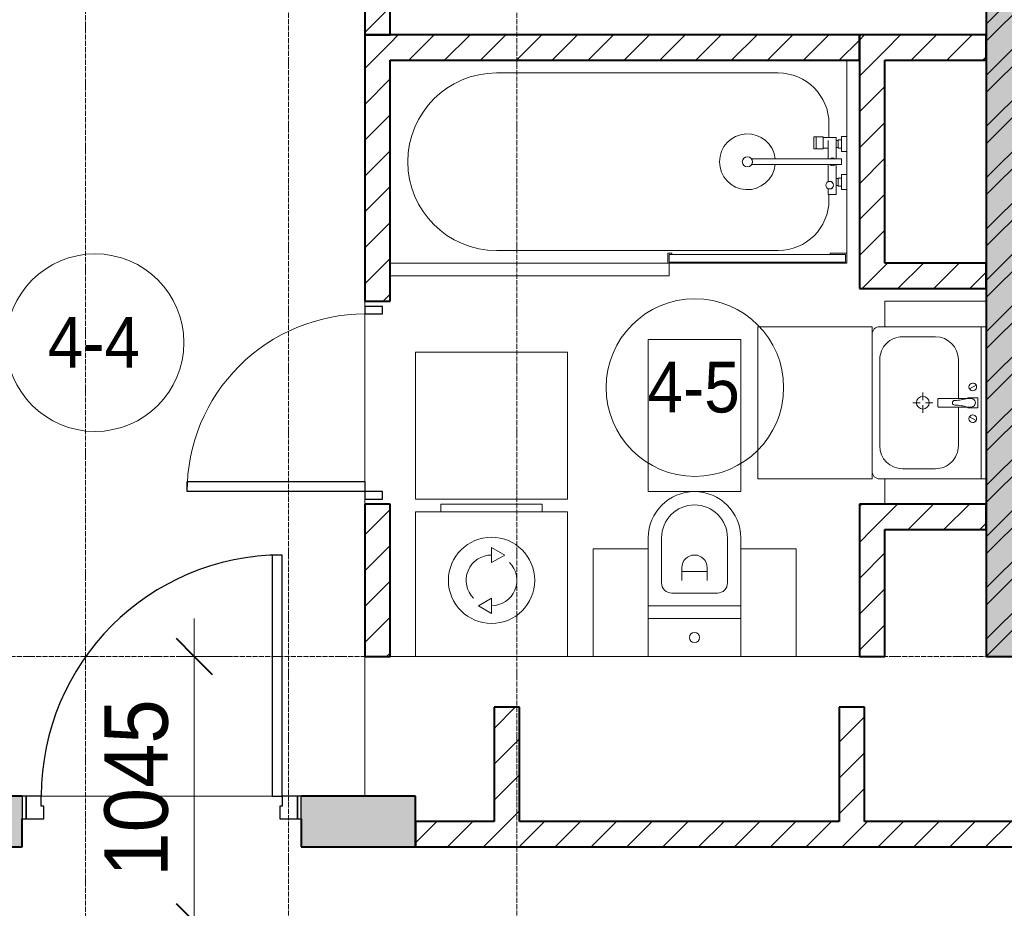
# Model space of a CAD drawing. Header units: millimetres. Extents: x 106966 to 201968, y 7718 to 228773.
# Tile 32 of 44: x 123990 to 127871, y 25307 to 28810. Entities that reach past the tile are written whole.
import ezdxf

# ---------------------------------------------------------------- set-up
doc = ezdxf.new("R2010")
doc.units = ezdxf.units.MM
doc.linetypes.add('ADSK_Линия сетки', pattern=[25, 20, -2.5, 0, -2.5])
doc.linetypes.add('Линия сетки', pattern=[25, 20, -2.5, 0, -2.5])
for name, color, linetype, lineweight in [('Двери', 7, 'Continuous', 18), ('Каркас_Импост', 7, 'Continuous', 30), ('Марки помещений', 7, 'Continuous', 20), ('Мебель', 7, 'Continuous', 18), ('Монтажный зазор', 7, 'Continuous', 30), ('Оси', 7, 'Continuous', 9), ('Панель', 7, 'Continuous', 30), ('Перекрытия', 7, 'Continuous', 18), ('Размеры', 7, 'Continuous', 9), ('Размеры-100', 7, 'Continuous', 9), ('Сантехнические приборы', 7, 'Continuous', 18), ('Стены разрез', 7, 'Continuous', 40), ('Электрооборудование', 7, 'Continuous', 18)]:
    doc.layers.add(name, color=color, linetype=linetype, lineweight=lineweight)
doc.styles.add('Arial', font='arial.ttf', dxfattribs={"width": 0.9, "height": 250})
doc.styles.add('Arial_3', font='arial.ttf', dxfattribs={"width": 0.9, "height": 200})
doc.dimstyles.new('Основной_2_5_мм', dxfattribs={"dimscale": 304.8, "dimtxt": 255.06485, "dimasz": 0.463911, "dimexe": 0.492126, "dimexo": 0.492126, "dimgap": 0.098425, "dimtad": 1, "dimdec": 0, "dimdsep": 46, "dimtxsty": 'Arial', "dimblk1": 'OBLIQUE', "dimblk2": 'OBLIQUE', "dimsah": 1, "dimcen": 0.09, "dimdle": 0.492126, "dimazin": 2, "dimtfac": 1, "dimtdec": 4, "dimtix": 1, "dimtmove": 0, "dimatfit": 3, "dimfxl": 1, "dimtvp": 1, "dimtolj": 1, "dimtzin": 0, "dimlwd": 20, "dimlwe": 20, "dimarcsym": 2})
pattern_1 = [(45, (0, 0), (-70.71068, 70.71068), [])]

# ---------------------------------------------------------------- blocks, each defined once
blk = doc.blocks.new('MR_Ванна - Санузел с ванной_1800x800-2515850-МКСС_К4_L24_81_300_')
at = {"layer": 'Сантехнические приборы', "color": 253, "true_color": 0xaaaaaa}
for p, q in [((900, -300.2), (900, 0)), ((-480, -50), (630, -50)), ((830, -250), (830, -303.8)), ((780, -301.9), (770.9, -301.9)), ((770.9, -301.9), (770.9, -348.9)), ((807.5, -301.9), (780, -301.9)), ((780, -301.9), (780, -348.9)), ((780, -348.9), (780, -301.9)), ((807.5, -348.9), (807.5, -301.9)), ((858, -303.8), (807.5, -303.8)), ((807.5, -303.8), (807.5, -346.6)), ((858, -316.7), (858, -303.8)), ((900, -300.2), (880, -300.2)), ((880, -300.2), (880, -360)), ((900, -360), (900, -300.2)), ((770.9, -348.9), (780, -348.9)), ((780, -348.9), (807.5, -348.9)), ((807.5, -346.6), (826.3, -346.6)), ((826.3, -316.7), (826.3, -388.7)), ((858, -388.7), (858, -316.7)), ((866, -316.7), (858, -316.7)), ((858, -316.7), (858, -343.6)), ((858, -343.6), (866, -343.6)), ((880, -314), (866, -314)), ((866, -314), (866, -346)), ((866, -343.6), (866, -316.7)), ((866, -346), (880, -346)), ((880, -346), (880, -314)), ((880, -360), (900, -360)), ((900, -450), (900, -360)), ((880, -388.7), (524.9, -388.7)), ((524.9, -411.3), (880, -411.3)), ((826.3, -411.3), (826.3, -478.7)), ((858, -529.1), (858, -411.3)), ((880, -411.3), (880, -388.7)), ((866, -464), (866, -496)), ((880, -464), (866, -464)), ((880, -450), (880, -509.8)), ((900, -450), (880, -450)), ((880, -496), (880, -464)), ((900, -509.8), (900, -450)), ((858, -466.4), (858, -493.3)), ((866, -466.4), (858, -466.4)), ((858, -493.3), (866, -493.3)), ((866, -493.3), (866, -466.4)), ((866, -496), (880, -496)), ((826.3, -505.7), (826.3, -529.1)), ((826.3, -529.1), (858, -529.1)), ((830, -529.1), (830, -550)), ((880, -509.8), (900, -509.8)), ((900, -760), (900, -509.8)), ((630, -750), (-480, -750)), ((195, -760), (195, -800.1)), ((210, -760), (195, -760)), ((200, -795.1), (200, -765)), ((200, -765), (210, -765)), ((895, -765), (200, -765)), ((200, -765), (200, -795.1)), ((210, -765), (210, -760)), ((900, -760), (835, -760)), ((835, -760), (835, -765)), ((835, -765), (895, -765)), ((895, -765), (895, -795.1)), ((895, -795.1), (895, -765)), ((900, -800), (900, -760)), ((195, -800.1), (210, -800.1)), ((210, -795.1), (200, -795.1)), ((200, -795.1), (895, -795.1)), ((210, -800.1), (210, -795.1)), ((210, -800), (885, -800)), ((895, -795.1), (885, -795.1)), ((885, -795.1), (885, -800)), ((885, -800), (900, -800))]:
    blk.add_line(p, q, dxfattribs=at)
for centre, radius, start, end in [((-480, -400), 350, 90, 270), ((630, -250), 200, 360, 90), ((508.5, -400), 110, 5.916, 354.084), ((508.5, -400), 20, 90, 270), ((508.5, -400), 20, 270, 90), ((843.9, -400), 15.5, 47.0093, 132.9907), ((508.5, -400), 20, 325.4667, 34.5333), ((843.9, -400), 15.5, 227.0093, 312.9907), ((832.8, -492.2), 15, 90, 270), ((832.8, -492.2), 15, 244.0483, 115.9517), ((832.8, -492.2), 15, 270, 90), ((630, -550), 200, 270, 360)]:
    blk.add_arc(centre, radius, start, end, dxfattribs=at)
blk = doc.blocks.new('MR_Зона обслуживания - MR_Зона обслуживания-2638725-МКСС_К4_L24_81_300_')
at = {"layer": 'Мебель', "lineweight": 9}
for p, q in [((545.1, 0), (-550, 0)), ((550, -50), (550, -0.1)), ((-550, -50), (550, -50))]:
    blk.add_line(p, q, dxfattribs=at)
blk = doc.blocks.new('MR_Унитаз напольный - Санузел с ванной-2515844-МКСС_К4_L24_81_300_')
at = {"layer": 'Сантехнические приборы', "color": 253, "true_color": 0xaaaaaa}
for p, q in [((-182.5, 200), (-182.5, 50)), ((182.5, 200), (-182.5, 200)), ((182.5, 50), (182.5, 200)), ((-182.5, 50), (182.5, 50)), ((182.5, 50), (-182.5, 50)), ((-182.5, 50), (-182.5, 0)), ((182.5, 0), (182.5, 50)), ((-182.5, 0), (182.5, 0)), ((182.5, 0), (-182.5, 0)), ((-182.5, 0), (-182.5, -267.5)), ((182.5, -267.5), (182.5, 0)), ((-90, -50), (90, -50)), ((-130, -267.5), (-130, -90)), ((-50, -150), (-50, -100)), ((50, -100), (50, -150)), ((130, -90), (130, -267.5)), ((-50, -135), (50, -135))]:
    blk.add_line(p, q, dxfattribs=at)
for centre, radius, start, end in [((0, 125), 20, 0, 180), ((0, 125), 20, 180, 0), ((-90, -90), 40, 90, 180), ((90, -90), 40, 360, 90), ((0, -150), 50, 180, 0), ((0, -267.5), 182.5, 180, 360), ((0, -267.5), 130, 180, 0)]:
    blk.add_arc(centre, radius, start, end, dxfattribs=at)
blk = doc.blocks.new('MR_Зона обслуживания - MR_Зона обслуживания-2638726-МКСС_К4_L24_81_300_')
at = {"layer": 'Мебель', "lineweight": 9}
for p, q in [((182.5, 0), (-182.5, 0)), ((-182.5, 0), (-182.5, -600)), ((182.5, -600), (182.5, 0)), ((-182.5, -600), (182.5, -600))]:
    blk.add_line(p, q, dxfattribs=at)
blk = doc.blocks.new('MR_Зона обслуживания - MR_Зона обслуживания-2638729-МКСС_К4_L24_81_300_')
at = {"layer": 'Мебель', "lineweight": 9}
for p, q in [((108.75, 0), (-108.75, 0)), ((108.75, -425), (108.75, 0)), ((-108.75, -425), (108.75, -425))]:
    blk.add_line(p, q, dxfattribs=at)
blk = doc.blocks.new('MR_Зона обслуживания - MR_Зона обслуживания-V1-МКСС_К4_L24_81_300_')
at = {"layer": 'Мебель', "lineweight": 9}
for p, q in [((108.75, 0), (-108.75, 0)), ((-108.75, 0), (-108.75, -425)), ((-108.75, -425), (108.75, -425))]:
    blk.add_line(p, q, dxfattribs=at)
blk = doc.blocks.new('MR_Тумба-Умывальник с зеркалом - Тумба-умывальник_600-2515846-МКСС_К4_L24_81_300_')
at = {"layer": 'Сантехнические приборы', "color": 253, "true_color": 0xaaaaaa}
for p, q in [((-300, -20), (300, -20)), ((20, -33.1), (-20, -33.1)), ((-20, -33.1), (-20, -73.1)), ((20, -73.1), (20, -33.1)), ((-69.7, -39.8), (-55.6, -66.3)), ((-20, -73.1), (-17, -73.1)), ((-17, -60), (-17, -73.1)), ((-17, -73.1), (-17, -187.9)), ((17, -73.1), (17, -60)), ((17, -187.9), (17, -73.1)), ((17, -73.1), (20, -73.1)), ((69.7, -39.8), (55.6, -66.3)), ((-17, -110), (-170, -110)), ((170, -110), (17, -110)), ((-14, -190.9), (14, -190.9)), ((-260, -200), (-260, -330)), ((0, -210), (0, -240)), ((260, -330), (260, -200)), ((-10, -250), (-40, -250)), ((0, -290), (0, -260)), ((40, -250), (10, -250)), ((-300, -400), (-300, -420)), ((-170, -420), (170, -420)), ((300, -420), (300, -400))]:
    blk.add_line(p, q, dxfattribs=at)
for centre, radius, start, end in [((-62.7, -53.1), 15, 360, 180), ((62.7, -53.1), 15, 360, 180), ((-62.7, -53.1), 15, 180, 360), ((0, -60), 17, 360, 180), ((-217.6, -129.9), 208.5, 1.5946, 15.8177), ((217.6, -129.9), 208.5, 164.1823, 178.4054), ((62.7, -53.1), 15, 180, 360), ((-170, -200), 90, 90, 180), ((170, -200), 90, 360, 90), ((0, -124.1), 9.19, 180, 360), ((-14, -187.9), 3, 180, 270), ((-14, -187.9), 3, 195, 255), ((14, -187.9), 3, 270, 0), ((14, -187.9), 3, 285, 345), ((0, -250), 25, 0, 180), ((0, -250), 25, 180, 0), ((-170, -330), 90, 180, 270), ((170, -330), 90, 270, 360), ((-270, -420), 30, 180, 270), ((270, -420), 30, 270, 360)]:
    blk.add_arc(centre, radius, start, end, dxfattribs=at)
blk = doc.blocks.new('MR_Зона обслуживания - MR_Зона обслуживания-2638731-МКСС_К4_L24_81_300_')
at = {"layer": 'Мебель', "lineweight": 9}
for p, q in [((300, 0), (-300, 0)), ((-300, 0), (-300, -450)), ((300, -450), (300, 0)), ((-300, -450), (300, -450))]:
    blk.add_line(p, q, dxfattribs=at)
blk = doc.blocks.new('MR_Зона обслуживания - MR_Зона обслуживания-2638732-МКСС_К4_L24_81_300_')
at = {"layer": 'Мебель', "lineweight": 9}
for p, q in [((-50, 0), (-50, -400)), ((-50, -400), (50, -400))]:
    blk.add_line(p, q, dxfattribs=at)
blk = doc.blocks.new('MR_Зона обслуживания - MR_Зона обслуживания-V2-МКСС_К4_L24_81_300_')
at = {"layer": 'Мебель', "lineweight": 9}
for p, q in [((-50, 0), (-50, -400)), ((50, -400), (50, 0)), ((-50, -400), (50, -400))]:
    blk.add_line(p, q, dxfattribs=at)
blk = doc.blocks.new('MR_Стиральная машина - Стиральная машина_600-2638733-МКСС_К4_L24_81_300_')
at = {"layer": 'Электрооборудование', "color": 253, "true_color": 0xaaaaaa}
for p, q in [((-200, 600), (200, 600)), ((-200, 570), (-200, 600)), ((200, 600), (200, 570)), ((-300, 570), (300, 570)), ((-300, 0), (-300, 570)), ((300, 570), (300, 0)), ((0, 430), (52, 400)), ((0, 370), (0, 430)), ((52, 400), (0, 370)), ((-52, 200), (0, 230)), ((0, 170), (-52, 200)), ((0, 230), (0, 170)), ((300, 0), (-300, 0))]:
    blk.add_line(p, q, dxfattribs=at)
for radius, start, end in [(170, 0, 180), (100, 90, 225), (100, 270, 45), (170, 180, 0)]:
    blk.add_arc((0, 300), radius, start, end, dxfattribs=at)
blk = doc.blocks.new('MR_Зона обслуживания - MR_Зона обслуживания-2638736-МКСС_К4_L24_81_300_')
at = {"layer": 'Мебель', "lineweight": 9}
for p, q in [((300, 580), (-300, 580)), ((-300, 580), (-300, 0)), ((300, 0), (300, 580)), ((-300, 0), (300, 0))]:
    blk.add_line(p, q, dxfattribs=at)
blk = doc.blocks.new('A_DOR_Door - Вн_3_Одинарная_800x2100-3010512-МКСС_К4_L24_81_300_')
at = {"layer": 'Двери', "color": 253, "lineweight": 30, "true_color": 0xaaaaaa}
for p, q in [((-350, 50), (-350, 750)), ((-350, 750), (-310, 750)), ((-350, 50), (-350, 750)), ((-310, 750), (-310, 50)), ((-380, 50), (-380, -20)), ((-350, 50), (-380, 50)), ((-310, 50), (-350, 50)), ((-350, -20), (-350, 50)), ((380, 50), (350, 50)), ((350, 50), (350, -20)), ((380, -20), (380, 50)), ((-380, -20), (-350, -20)), ((350, -20), (380, -20))]:
    blk.add_line(p, q, dxfattribs=at)
at = {"layer": 'Двери', "color": 254, "lineweight": 9, "true_color": 0xd4d4d4}
blk.add_arc((-350, 50), 700, 360, 90, dxfattribs=at)
blk = doc.blocks.new('101_Дверь_Однопольная - _НЧ_Мет_900х2100_Квартира_Л-3835073-МКСС_К4_L24_81_300_')
at = {"layer": 'Каркас_Импост', "color": 253, "true_color": 0xaaaaaa}
for p, q in [((-475, 100), (-535, 100)), ((-535, 100), (-535, 10)), ((-475, 60), (-475, 100)), ((535, 100), (475, 100)), ((475, 100), (475, 60)), ((535, 10), (535, 100)), ((-465, 60), (-475, 60)), ((-465, 10), (-465, 60)), ((475, 60), (465, 60)), ((465, 60), (465, 10)), ((-535, 10), (-465, 10)), ((465, 10), (535, 10))]:
    blk.add_line(p, q, dxfattribs=at)
at = {"layer": 'Монтажный зазор', "color": 253, "true_color": 0xaaaaaa}
for p, q in [((-535, 100), (-550, 100)), ((-550, 100), (-550, 10)), ((-535, 10), (-535, 100)), ((550, 100), (535, 100)), ((535, 100), (535, 10)), ((550, 10), (550, 100)), ((-550, 10), (-535, 10)), ((535, 10), (550, 10))]:
    blk.add_line(p, q, dxfattribs=at)
at = {"layer": 'Панель', "color": 253, "true_color": 0xaaaaaa}
for p, q in [((475, 1050), (435, 1050)), ((435, 1050), (435, 100)), ((475, 100), (475, 1050)), ((435, 100), (475, 100))]:
    blk.add_line(p, q, dxfattribs=at)
blk.add_arc((475, 100), 950, 90, 180, dxfattribs=at)
blk = doc.blocks.new('135_SLK_K4_AR_rvt-1-МКСС_К4_L24_81_300_')
at = {"layer": 'Стены разрез', "lineweight": 9, "true_color": 0xaaaaaa}
h = blk.add_hatch(dxfattribs=at)
h.set_pattern_fill('FP_1', color=253, style=0, pattern_type=2)
h.set_pattern_definition([(50, (0, 0), (218.62117, -19.1268), [22.86, -251.46]), (355, (0, 0), (-42.29187, 229.2684), [18.288, -201.168]), (100.451, (18.22, -1.6), (176.33107, 210.13963), [19.428, -213.708]), (46.184, (0, 60.96), (325.29495, -50.45164), [34.29, -377.19]), (96.636, (27.1, 56.76), (284.883, 296.91266), [29.142, -320.562]), (351.184, (0, 60.96), (284.8858, 296.9107), [27.432, -301.752]), (21, (30.48, 45.72), (181.93753, -122.71832), [22.86, -251.46]), (326, (30.48, 45.72), (74.16223, 221.0262), [18.288, -201.168]), (71.451, (45.64, 35.5), (256.10035, 98.30526), [19.428, -213.708]), (37.5, (0, 0), (3.70639, 101.465895), [3.353, -195.377, 3.353, -200.863, -201.93]), (37.5, (0, 0), (3.70639, 101.465895), [-402.946, 3.353, -198.577]), (7.5, (0, 0), (80.18358, 120.21653), [3.353, -113.081, 3.353, -190.805, -76.962]), (7.5, (0, 0), (80.18358, 120.21653), [-310.591, 3.353, -73.609]), (327.5, (-67.97, 0), (162.708646, -6.87497), [3.353, -72.847, 3.353, -234.391, -315.468]), (327.5, (-67.97, 0), (162.708646, -6.87497), [-313.944, 3.353, -312.115]), (317.5, (-98.45, 0), (177.75468, 30.51183), [3.353, -95.707, 3.353, -154.534, -224.028]), (317.5, (-98.45, 0), (177.75468, 30.51183), [-256.946, 3.353, -220.675])])
h.paths.add_polyline_path([(127800, 26300), (128000, 26300), (128000, 32900), (127800, 32900), (127800, 26544.3)])
h = blk.add_hatch(dxfattribs=at)
h.set_pattern_fill('FP_2', color=253, style=0, pattern_type=2)
h.set_pattern_definition([(45, (0, 0), (-101.02788, 101.02788), []), (45, (67.35, 0), (-101.02788, 101.02788), [])])
h.paths.add_polyline_path([(127800, 26300), (128000, 26300), (128000, 32900), (127800, 32900), (127800, 26544.3)])
h = blk.add_hatch(dxfattribs=at)
h.set_pattern_fill('FP_3', color=253, style=0, pattern_type=2)
h.set_pattern_definition(pattern_1)
h.paths.add_polyline_path([(125350, 28750), (125450, 28750), (125450, 29350), (125350, 29350), (125350, 28936.3)])
h = blk.add_hatch(dxfattribs=at)
h.set_pattern_fill('FP_3', color=253, style=0, pattern_type=2)
h.set_pattern_definition(pattern_1)
h.paths.add_polyline_path([(125450, 26300), (125450, 26900), (125350, 26900), (125350, 26300)])
h.paths.add_polyline_path([(125350, 27700), (125450, 27700), (125450, 28750), (125350, 28750), (125350, 27740.3)])
h = blk.add_hatch(dxfattribs=at)
h.set_pattern_fill('FP_3', color=253, style=0, pattern_type=2)
h.set_pattern_definition(pattern_1)
h.paths.add_polyline_path([(127300, 28650), (127300, 28750), (125450, 28750), (125450, 28650), (127134.5, 28650)])
h = blk.add_hatch(dxfattribs=at)
h.set_pattern_fill('FP_3', color=253, style=0, pattern_type=2)
h.set_pattern_definition(pattern_1)
h.paths.add_polyline_path([(127300, 27850), (127400, 27850), (127400, 28750), (127300, 28750), (127300, 28039.3)])
h = blk.add_hatch(dxfattribs=at)
h.set_pattern_fill('FP_3', color=253, style=0, pattern_type=2)
h.set_pattern_definition(pattern_1)
h.paths.add_polyline_path([(127800, 28650), (127800, 28750), (127400, 28750), (127400, 28650)])
h = blk.add_hatch(dxfattribs=at)
h.set_pattern_fill('FP_3', color=253, style=0, pattern_type=2)
h.set_pattern_definition(pattern_1)
h.paths.add_polyline_path([(127800, 27750), (127800, 27850), (127300, 27850), (127300, 27750), (127554.3, 27750)])
h = blk.add_hatch(dxfattribs=at)
h.set_pattern_fill('FP_3', color=253, style=0, pattern_type=2)
h.set_pattern_definition(pattern_1)
h.paths.add_polyline_path([(127800, 26800), (127800, 26900), (127300, 26900), (127300, 26800), (127554.3, 26800)])
h = blk.add_hatch(dxfattribs=at)
h.set_pattern_fill('FP_3', color=253, style=0, pattern_type=2)
h.set_pattern_definition(pattern_1)
h.paths.add_polyline_path([(127300, 26300), (127400, 26300), (127400, 26800), (127300, 26800), (127300, 26544.3)])
h = blk.add_hatch(dxfattribs=at)
h.set_pattern_fill('FP_3', color=253, style=0, pattern_type=2)
h.set_pattern_definition(pattern_1)
h.paths.add_polyline_path([(125960, 25650), (125960, 26100), (125860, 26100), (125860, 25650)])
h = blk.add_hatch(dxfattribs=at)
h.set_pattern_fill('FP_3', color=253, style=0, pattern_type=2)
h.set_pattern_definition(pattern_1)
h.paths.add_polyline_path([(127320, 25650), (127320, 26100), (127220, 26100), (127220, 25650)])
at = {"layer": 'Стены разрез', "lineweight": 18, "true_color": 0xcbcbcb}
h = blk.add_hatch(color=9, dxfattribs=at)
h.paths.add_polyline_path([(125550, 25550), (125550, 25750), (125100, 25750), (125100, 25550), (125455.3, 25550)])
h.paths.add_polyline_path([(123550, 25550), (124000, 25550), (124000, 25750), (123550, 25750)])
at = {"layer": 'Стены разрез', "lineweight": 9, "true_color": 0xaaaaaa}
h = blk.add_hatch(dxfattribs=at)
h.set_pattern_fill('FP_3', color=253, style=0, pattern_type=2)
h.set_pattern_definition(pattern_1)
h.paths.add_polyline_path([(130750, 25550), (130750, 25650), (129880, 25650), (129880, 25550), (130492.8, 25550)])
h.paths.add_polyline_path([(129780, 25550), (129780, 25650), (125550, 25650), (125550, 25550), (129653.2, 25550)])
at = {"layer": 'Перекрытия', "color": 253, "true_color": 0xaaaaaa}
for p, q in [((125350, 27680), (125350, 27700)), ((125350, 27700), (125350, 27680)), ((125350, 26990), (125350, 27650)), ((125350, 27650), (125350, 26990)), ((125350, 26900), (125350, 26920)), ((125350, 26920), (125350, 26900)), ((125350, 25750), (125350, 26300)), ((125450, 26300), (125550, 26300)), ((126150, 26300), (126250, 26300)), ((127050, 26300), (127300, 26300)), ((124075, 25750), (124985, 25750)), ((124985, 25750), (124075, 25750)), ((125099.8, 25550), (125099.8, 25660))]:
    blk.add_line(p, q, dxfattribs=at)
at = {"layer": 'Стены разрез', "color": 253, "true_color": 0xaaaaaa}
for p, q in [((127800, 32900), (127800, 26300)), ((125450, 28750), (125450, 29350)), ((125350, 29250), (125350, 28750)), ((125450, 28750), (125350, 28750)), ((125350, 28750), (125350, 27700)), ((125350, 28750), (125450, 28750)), ((127300, 28750), (125450, 28750)), ((127300, 28650), (127300, 28750)), ((127400, 28750), (127300, 28750)), ((127300, 28750), (127300, 27850)), ((127800, 28750), (127400, 28750)), ((127800, 28650), (127800, 28750)), ((125450, 27700), (125450, 28650)), ((125450, 28650), (127300, 28650)), ((127400, 27850), (127400, 28650)), ((127400, 28650), (127800, 28650)), ((127300, 27850), (127300, 27750)), ((127800, 27850), (127400, 27850)), ((127800, 27750), (127800, 27850)), ((127300, 27750), (127800, 27750)), ((125350, 27700), (125450, 27700)), ((125450, 26900), (125350, 26900)), ((125350, 26900), (125350, 26300)), ((125450, 26300), (125450, 26900)), ((127800, 26900), (127300, 26900)), ((127300, 26900), (127300, 26800)), ((127800, 26800), (127800, 26900)), ((127300, 26800), (127300, 26300)), ((127400, 26800), (127800, 26800)), ((127400, 26300), (127400, 26800)), ((125350, 26300), (125450, 26300)), ((127300, 26300), (127400, 26300)), ((127800, 26300), (128000, 26300)), ((125960, 26100), (125860, 26100)), ((125860, 26100), (125860, 25650)), ((125960, 25650), (125960, 26100)), ((127320, 26100), (127220, 26100)), ((127220, 26100), (127220, 25650)), ((127320, 25650), (127320, 26100)), ((124000, 25750), (123550, 25750)), ((125550, 25750), (125100, 25750)), ((125550, 25550), (125550, 25750)), ((124000, 25550), (124000, 25660)), ((125100, 25660), (125100, 25550)), ((125860, 25650), (125550, 25650)), ((125550, 25650), (125550, 25550)), ((127220, 25650), (125960, 25650)), ((128240, 25650), (127320, 25650)), ((123550, 25550), (124000, 25550)), ((125100, 25550), (125550, 25550)), ((125550, 25550), (129780, 25550))]:
    blk.add_line(p, q, dxfattribs=at)
at = {"layer": 'Двери', "color": 253, "lineweight": 18, "true_color": 0xaaaaaa, "rotation": 90}
blk.add_blockref('A_DOR_Door - Вн_3_Одинарная_800x2100-3010512-МКСС_К4_L24_81_300_', (125400, 27300), dxfattribs=at)
at = {"layer": 'Двери', "color": 253, "lineweight": 18, "true_color": 0xaaaaaa}
blk.add_blockref('101_Дверь_Однопольная - _НЧ_Мет_900х2100_Квартира_Л-3835073-МКСС_К4_L24_81_300_', (124550, 25650), dxfattribs=at)
at = {"layer": 'Мебель', "color": 253, "lineweight": 18, "true_color": 0xaaaaaa}
for name, p in [('MR_Зона обслуживания - MR_Зона обслуживания-2638725-МКСС_К4_L24_81_300_', (126000, 27850)), ('MR_Зона обслуживания - MR_Зона обслуживания-2638736-МКСС_К4_L24_81_300_', (125850, 26920))]:
    blk.add_blockref(name, p, dxfattribs=at)
for name, p, rotation in [('MR_Зона обслуживания - MR_Зона обслуживания-V2-МКСС_К4_L24_81_300_', (127800, 27650), 269.9999999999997), ('MR_Зона обслуживания - MR_Зона обслуживания-2638731-МКСС_К4_L24_81_300_', (127350, 27300), 269.9999999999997), ('MR_Зона обслуживания - MR_Зона обслуживания-2638726-МКСС_К4_L24_81_300_', (126650, 26950), 180), ('MR_Зона обслуживания - MR_Зона обслуживания-2638732-МКСС_К4_L24_81_300_', (127800, 26950), 269.9999999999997), ('MR_Зона обслуживания - MR_Зона обслуживания-2638729-МКСС_К4_L24_81_300_', (126358.8, 26300), 180), ('MR_Зона обслуживания - MR_Зона обслуживания-V1-МКСС_К4_L24_81_300_', (126941.3, 26300), 180)]:
    blk.add_blockref(name, p, dxfattribs=dict(at, rotation=rotation))
at = {"layer": 'Сантехнические приборы', "color": 253, "lineweight": 18, "true_color": 0xaaaaaa}
blk.add_blockref('MR_Ванна - Санузел с ванной_1800x800-2515850-МКСС_К4_L24_81_300_', (126350, 28650), dxfattribs=at)
for name, p, rotation in [('MR_Тумба-Умывальник с зеркалом - Тумба-умывальник_600-2515846-МКСС_К4_L24_81_300_', (127800, 27300), 269.9999999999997), ('MR_Унитаз напольный - Санузел с ванной-2515844-МКСС_К4_L24_81_300_', (126650, 26500), 180)]:
    blk.add_blockref(name, p, dxfattribs=dict(at, rotation=rotation))
at = {"layer": 'Электрооборудование', "color": 253, "lineweight": 18, "true_color": 0xaaaaaa}
blk.add_blockref('MR_Стиральная машина - Стиральная машина_600-2638733-МКСС_К4_L24_81_300_', (125850, 26300), dxfattribs=at)
blk = doc.blocks.new('050_Марка_Помещение - Номер-620969-МКСС_К4_L24_81_300_')
at = {"layer": 'Марки помещений'}
blk.add_circle((0, 0), 3.5, dxfattribs=at)
blk = doc.blocks.new('DIMBLOCK19-МКСС_К4_L24_81_300_')
at = {"layer": 'Размеры-100', "lineweight": 20, "transparency": 16777216}
for p, q in [((124678.3, 26450), (124678.3, 25105)), ((124678.3, 26300), (124628.3, 26300)), ((124678.3, 26300), (124828.3, 26300)), ((124678.3, 25255), (124528.3, 25255)), ((124678.3, 25255), (126371.3, 25255))]:
    blk.add_line(p, q, dxfattribs=at)
at = {"layer": 'Размеры-100', "lineweight": 40, "transparency": 16777216}
for p, q in [((124678.3, 26300), (124607.6, 26370.7)), ((124678.3, 26300), (124749, 26229.3)), ((124678.3, 25255), (124607.6, 25325.7)), ((124678.3, 25255), (124749, 25184.3))]:
    blk.add_line(p, q, dxfattribs=at)
at = {"layer": 'Размеры-100', "color": 0, "lineweight": 20, "transparency": 16777216, "insert": (124323.7, 25432.2), "char_height": 250, "width": 828.765, "attachment_point": 1, "rotation": 90, "line_spacing_factor": 0.941778, "style": 'Arial'}
blk.add_mtext('1045', dxfattribs=at)
blk = doc.blocks.new('_Oblique')
at = {"color": 0, "linetype": 'ByBlock', "lineweight": -2}
blk.add_line((-0.5, -0.5), (0.5, 0.5), dxfattribs=at)

msp = doc.modelspace()

# ---------------------------------------------------------------- linework, layer by layer
at = {"layer": 'Оси', "linetype": 'Линия сетки'}
for p, q in [((124250, 13295.7), (124250, 33709.6)), ((125050, 12025.7), (125050, 33709.6)), ((125950, 12025.7), (125950, 33709.6))]:
    msp.add_line(p, q, dxfattribs=at)
at = {"layer": 'Оси', "linetype": 'ADSK_Линия сетки'}
msp.add_line((136800, 26300), (107783.9, 26300), dxfattribs=at)

# ---------------------------------------------------------------- block references
at = {"lineweight": 5}
msp.add_blockref('135_SLK_K4_AR_rvt-1-МКСС_К4_L24_81_300_', (0, 0), dxfattribs=at)
at = {"layer": 'Марки помещений', "xscale": 99.99999999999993, "yscale": 99.99999999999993, "zscale": 99.99999999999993}
for p in [(124287.1, 27537), (126651.4, 27360)]:
    msp.add_blockref('050_Марка_Помещение - Номер-620969-МКСС_К4_L24_81_300_', p, dxfattribs=at)

# ---------------------------------------------------------------- texts
at = {"layer": 'Марки помещений', "lineweight": 9, "char_height": 200, "width": 447.342, "attachment_point": 1, "style": 'Arial_3'}
for s, insert in [('4-4', (124100.6, 27638.7)), ('4-5', (126464.9, 27461.8))]:
    msp.add_mtext(s, dxfattribs=dict(at, insert=insert))

# ---------------------------------------------------------------- dimensions: what is measured, and where the dimension line sits
at = {"layer": 'Размеры', "lineweight": 20}
dim = msp.add_linear_dim(base=(124678.3, 25255), p1=(124778.3, 26300), p2=(126521.3, 25255), angle=90, dimstyle='Основной_2_5_мм', override={"dimpost": '<>', "dimfxl": 2032.281335}, dxfattribs=at)
dim.commit()
dim.dimension.update_dxf_attribs({"geometry": 'DIMBLOCK19-МКСС_К4_L24_81_300_', "text_midpoint": (124520.6, 25777.5)})

doc.saveas('drawing.dxf')
